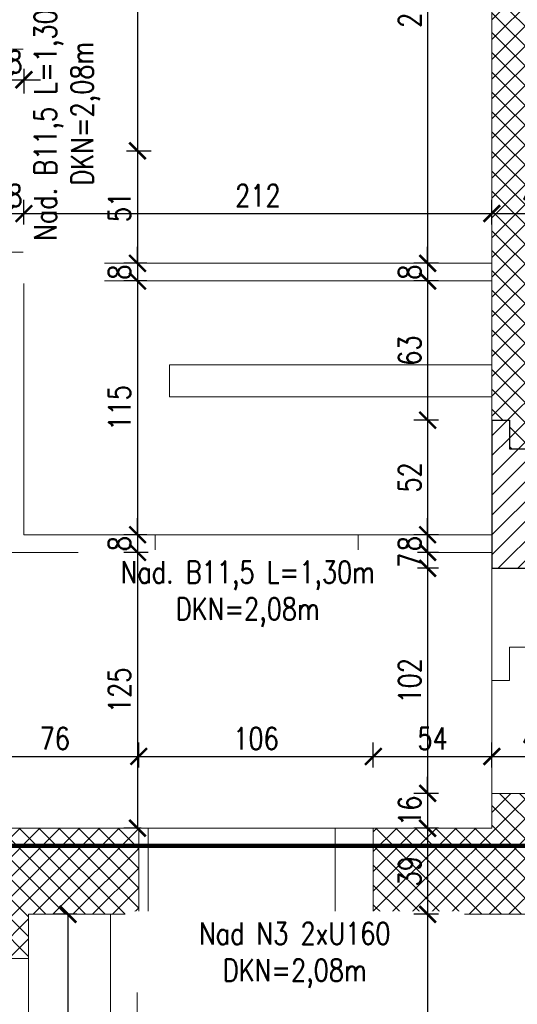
# Model space of a CAD drawing. Header units: millimetres. Extents: x 11984 to 50512, y -26688 to 13952.
# Tile 62 of 85: x 25926 to 26152, y 10754 to 11200. Entities that reach past the tile are written whole.
import ezdxf

# ---------------------------------------------------------------- set-up
doc = ezdxf.new("R2010")
doc.units = ezdxf.units.MM
doc.header["$MEASUREMENT"] = 0
doc.linetypes.add('HIDDEN', pattern=[9.525, 6.35, -3.175])
doc.layers.add('e-cad_opisy', color=7, linetype='Continuous')
for name, color, linetype, lineweight in [('e-cad_wymiary', 5, 'Continuous', 9), ('k-kreskowanie', 252, 'Continuous', 9), ('k-sciany', 4, 'Continuous', 30), ('k-widok', 1, 'Continuous', 20), ('k-wyburzenia', 215, 'PNEUMATIC2', 9), ('k-ściany działowe', 2, 'Continuous', 20), ('k-ściany istniejące', 190, 'Continuous', 18)]:
    doc.layers.add(name, color=color, linetype=linetype, lineweight=lineweight)
doc.styles.add('e-cad_1', font='simplex.shx', dxfattribs={"width": 0.8})
doc.linetypes.add('PNEUMATIC2', pattern='A,0.5,-0.25,["//",Standard,S=0.2,R=0,X=-0.1,Y=-0.1],-0.25', length=1)
doc.dimstyles.new('e-cad_1_50_[cm]', dxfattribs={"dimscale": 5, "dimtxt": 2, "dimasz": 1.5, "dimexe": 1.25, "dimexo": 0.625, "dimtad": 1, "dimdec": 0, "dimrnd": 0.1, "dimdsep": 46, "dimtxsty": 'e-cad_1', "dimblk": 'ARCHTICK', "dimcen": 1.5, "dimclrd": 256, "dimclre": 256, "dimclrt": 7, "dimadec": 0, "dimazin": 0, "dimtfac": 1, "dimtdec": 0, "dimtix": 1, "dimtmove": 0, "dimatfit": 0, "dimfxl": 0, "dimarcsym": 0})
pattern_1 = [(45, (28373.457, -11648.78), (-4.490128, 4.490128), []), (135, (28373.457, -11648.78), (-4.490128, -4.490128), [])]

# ---------------------------------------------------------------- blocks, each defined once
blk = doc.blocks.new('_ArchTick')
at = {"color": 0, "linetype": 'ByBlock', "const_width": 0.15}
blk.add_lwpolyline([(-0.5, -0.5), (0.5, 0.5)], dxfattribs=at)
blk = doc.blocks.new('*D341')
at = {"layer": 'Defpoints', "color": 0}
for p in [(25980.3, 10866.04), (25904.3, 10833.52), (25980.3, 10833.52)]:
    blk.add_point(p, dxfattribs=at)
at = {"layer": 'e-cad_wymiary', "lineweight": -2}
for p, q in [((25904.3, 10861.04), (25904.3, 10872.29)), ((25980.3, 10861.04), (25980.3, 10872.29)), ((25904.3, 10866.04), (25980.3, 10866.04))]:
    blk.add_line(p, q, dxfattribs=at)
at = {"layer": 'e-cad_wymiary', "lineweight": -2, "xscale": 7.5, "yscale": 7.5, "zscale": 7.5, "rotation": 180}
blk.add_blockref('_ArchTick', (25904.3, 10866.04), dxfattribs=at)
at = {"layer": 'e-cad_wymiary', "lineweight": -2, "xscale": 7.5, "yscale": 7.5, "zscale": 7.5}
blk.add_blockref('_ArchTick', (25980.3, 10866.04), dxfattribs=at)
at = {"layer": 'e-cad_wymiary', "color": 7, "insert": (25942.3, 10874.16), "char_height": 10, "attachment_point": 5, "style": 'e-cad_1'}
blk.add_mtext('76', dxfattribs=at)
blk = doc.blocks.new('*D342')
at = {"layer": 'Defpoints', "color": 0}
for p in [(26086.59, 10866.04), (25980.3, 10833.52), (26086.59, 10833.52)]:
    blk.add_point(p, dxfattribs=at)
at = {"layer": 'e-cad_wymiary', "lineweight": -2}
for p, q in [((25980.3, 10861.04), (25980.3, 10872.29)), ((26086.59, 10861.04), (26086.59, 10872.29)), ((25980.3, 10866.04), (26086.59, 10866.04))]:
    blk.add_line(p, q, dxfattribs=at)
at = {"layer": 'e-cad_wymiary', "lineweight": -2, "xscale": 7.5, "yscale": 7.5, "zscale": 7.5, "rotation": 180}
blk.add_blockref('_ArchTick', (25980.3, 10866.04), dxfattribs=at)
at = {"layer": 'e-cad_wymiary', "lineweight": -2, "xscale": 7.5, "yscale": 7.5, "zscale": 7.5}
blk.add_blockref('_ArchTick', (26086.59, 10866.04), dxfattribs=at)
at = {"layer": 'e-cad_wymiary', "color": 7, "insert": (26033.44, 10874.16), "char_height": 10, "attachment_point": 5, "style": 'e-cad_1'}
blk.add_mtext('106', dxfattribs=at)
blk = doc.blocks.new('*D343')
at = {"layer": 'Defpoints', "color": 0}
for p in [(26140.3, 10866.04), (26140.3, 10849.32), (26086.59, 10833.52)]:
    blk.add_point(p, dxfattribs=at)
at = {"layer": 'e-cad_wymiary', "lineweight": -2}
for p, q in [((26086.59, 10861.04), (26086.59, 10872.29)), ((26140.3, 10861.04), (26140.3, 10872.29)), ((26086.59, 10866.04), (26140.3, 10866.04))]:
    blk.add_line(p, q, dxfattribs=at)
at = {"layer": 'e-cad_wymiary', "lineweight": -2, "xscale": 7.5, "yscale": 7.5, "zscale": 7.5, "rotation": 180}
blk.add_blockref('_ArchTick', (26086.59, 10866.04), dxfattribs=at)
at = {"layer": 'e-cad_wymiary', "lineweight": -2, "xscale": 7.5, "yscale": 7.5, "zscale": 7.5}
blk.add_blockref('_ArchTick', (26140.3, 10866.04), dxfattribs=at)
at = {"layer": 'e-cad_wymiary', "color": 7, "insert": (26113.44, 10874.16), "char_height": 10, "attachment_point": 5, "style": 'e-cad_1'}
blk.add_mtext('54', dxfattribs=at)
blk = doc.blocks.new('*D344')
at = {"layer": 'Defpoints', "color": 0}
for p in [(26181.3, 10866.04), (26140.3, 10849.32), (26181.3, 10849.32)]:
    blk.add_point(p, dxfattribs=at)
at = {"layer": 'e-cad_wymiary', "lineweight": -2}
for p, q in [((26140.3, 10861.04), (26140.3, 10872.29)), ((26181.3, 10861.04), (26181.3, 10872.29)), ((26140.3, 10866.04), (26181.3, 10866.04))]:
    blk.add_line(p, q, dxfattribs=at)
at = {"layer": 'e-cad_wymiary', "lineweight": -2, "xscale": 7.5, "yscale": 7.5, "zscale": 7.5, "rotation": 180}
blk.add_blockref('_ArchTick', (26140.3, 10866.04), dxfattribs=at)
at = {"layer": 'e-cad_wymiary', "lineweight": -2, "xscale": 7.5, "yscale": 7.5, "zscale": 7.5}
blk.add_blockref('_ArchTick', (26181.3, 10866.04), dxfattribs=at)
at = {"layer": 'e-cad_wymiary', "color": 7, "insert": (26160.8, 10874.16), "char_height": 10, "attachment_point": 5, "style": 'e-cad_1'}
blk.add_mtext('41', dxfattribs=at)
blk = doc.blocks.new('*D357')
at = {"layer": 'Defpoints', "color": 0}
for p in [(25928.3, 11112.09), (25920.3, 11094.52), (25928.3, 11094.52)]:
    blk.add_point(p, dxfattribs=at)
at = {"layer": 'e-cad_wymiary', "lineweight": -2}
for p, q in [((25920.3, 11107.09), (25920.3, 11118.34)), ((25928.3, 11107.09), (25928.3, 11118.34)), ((25920.3, 11112.09), (25912.8, 11112.09)), ((25920.3, 11112.09), (25928.3, 11112.09)), ((25928.3, 11112.09), (25935.8, 11112.09))]:
    blk.add_line(p, q, dxfattribs=at)
at = {"layer": 'e-cad_wymiary', "lineweight": -2, "xscale": 7.5, "yscale": 7.5, "zscale": 7.5}
blk.add_blockref('_ArchTick', (25920.3, 11112.09), dxfattribs=at)
at = {"layer": 'e-cad_wymiary', "lineweight": -2, "xscale": 7.5, "yscale": 7.5, "zscale": 7.5, "rotation": 180}
blk.add_blockref('_ArchTick', (25928.3, 11112.09), dxfattribs=at)
at = {"layer": 'e-cad_wymiary', "color": 7, "insert": (25924.3, 11120.21), "char_height": 10, "attachment_point": 5, "style": 'e-cad_1'}
blk.add_mtext('8', dxfattribs=at)
blk = doc.blocks.new('*D358')
at = {"layer": 'Defpoints', "color": 0}
for p in [(26140.3, 11112.09), (25928.3, 11094.52), (26140.3, 11094.52)]:
    blk.add_point(p, dxfattribs=at)
at = {"layer": 'e-cad_wymiary', "lineweight": -2}
for p, q in [((25928.3, 11107.09), (25928.3, 11118.34)), ((26140.3, 11107.09), (26140.3, 11118.34)), ((25928.3, 11112.09), (26140.3, 11112.09))]:
    blk.add_line(p, q, dxfattribs=at)
at = {"layer": 'e-cad_wymiary', "lineweight": -2, "xscale": 7.5, "yscale": 7.5, "zscale": 7.5, "rotation": 180}
blk.add_blockref('_ArchTick', (25928.3, 11112.09), dxfattribs=at)
at = {"layer": 'e-cad_wymiary', "lineweight": -2, "xscale": 7.5, "yscale": 7.5, "zscale": 7.5}
blk.add_blockref('_ArchTick', (26140.3, 11112.09), dxfattribs=at)
at = {"layer": 'e-cad_wymiary', "color": 7, "insert": (26034.3, 11120.21), "char_height": 10, "attachment_point": 5, "style": 'e-cad_1'}
blk.add_mtext('212', dxfattribs=at)
blk = doc.blocks.new('*D359')
at = {"layer": 'Defpoints', "color": 0}
for p in [(26181.3, 11112.09), (26140.3, 11094.52), (26181.3, 11094.52)]:
    blk.add_point(p, dxfattribs=at)
at = {"layer": 'e-cad_wymiary', "lineweight": -2}
for p, q in [((26140.3, 11107.09), (26140.3, 11118.34)), ((26181.3, 11107.09), (26181.3, 11118.34)), ((26140.3, 11112.09), (26181.3, 11112.09))]:
    blk.add_line(p, q, dxfattribs=at)
at = {"layer": 'e-cad_wymiary', "lineweight": -2, "xscale": 7.5, "yscale": 7.5, "zscale": 7.5, "rotation": 180}
blk.add_blockref('_ArchTick', (26140.3, 11112.09), dxfattribs=at)
at = {"layer": 'e-cad_wymiary', "lineweight": -2, "xscale": 7.5, "yscale": 7.5, "zscale": 7.5}
blk.add_blockref('_ArchTick', (26181.3, 11112.09), dxfattribs=at)
at = {"layer": 'e-cad_wymiary', "color": 7, "insert": (26160.8, 11120.21), "char_height": 10, "attachment_point": 5, "style": 'e-cad_1'}
blk.add_mtext('41', dxfattribs=at)
blk = doc.blocks.new('*D380')
at = {"layer": 'Defpoints', "color": 0}
for p in [(25920.3, 11191.52), (25928.3, 11186.52), (25928.3, 11172.71)]:
    blk.add_point(p, dxfattribs=at)
at = {"layer": 'e-cad_wymiary', "lineweight": -2}
for p, q in [((25920.3, 11177.71), (25920.3, 11166.46)), ((25928.3, 11177.71), (25928.3, 11166.46)), ((25920.3, 11172.71), (25912.8, 11172.71)), ((25920.3, 11172.71), (25928.3, 11172.71)), ((25928.3, 11172.71), (25935.8, 11172.71))]:
    blk.add_line(p, q, dxfattribs=at)
at = {"layer": 'e-cad_wymiary', "lineweight": -2, "xscale": 7.5, "yscale": 7.5, "zscale": 7.5}
blk.add_blockref('_ArchTick', (25920.3, 11172.71), dxfattribs=at)
at = {"layer": 'e-cad_wymiary', "lineweight": -2, "xscale": 7.5, "yscale": 7.5, "zscale": 7.5, "rotation": 180}
blk.add_blockref('_ArchTick', (25928.3, 11172.71), dxfattribs=at)
at = {"layer": 'e-cad_wymiary', "color": 7, "insert": (25924.3, 11180.83), "char_height": 10, "attachment_point": 5, "style": 'e-cad_1'}
blk.add_mtext('8', dxfattribs=at)
blk = doc.blocks.new('*D403')
at = {"layer": 'Defpoints', "color": 0}
for p in [(25957.35, 11323.52), (25928.3, 11140.52), (25979.76, 11140.52)]:
    blk.add_point(p, dxfattribs=at)
at = {"layer": 'e-cad_wymiary', "lineweight": -2}
for p, q in [((25974.76, 11323.52), (25986.01, 11323.52)), ((25979.76, 11323.52), (25979.76, 11140.52)), ((25974.76, 11140.52), (25986.01, 11140.52))]:
    blk.add_line(p, q, dxfattribs=at)
at = {"layer": 'e-cad_wymiary', "lineweight": -2, "xscale": 7.5, "yscale": 7.5, "zscale": 7.5}
for p, rotation in [((25979.76, 11323.52), 90), ((25979.76, 11140.52), 270)]:
    blk.add_blockref('_ArchTick', p, dxfattribs=dict(at, rotation=rotation))
at = {"layer": 'e-cad_wymiary', "color": 7, "insert": (25971.64, 11232.02), "char_height": 10, "attachment_point": 5, "rotation": 90, "style": 'e-cad_1'}
blk.add_mtext('183', dxfattribs=at)
blk = doc.blocks.new('*D404')
at = {"layer": 'Defpoints', "color": 0}
for p in [(25928.3, 11140.52), (25979.76, 11089.52), (25987.04, 11089.52)]:
    blk.add_point(p, dxfattribs=at)
at = {"layer": 'e-cad_wymiary', "lineweight": -2}
for p, q in [((25974.76, 11140.52), (25986.01, 11140.52)), ((25979.76, 11140.52), (25979.76, 11089.52)), ((25983.92, 11089.52), (25973.51, 11089.52))]:
    blk.add_line(p, q, dxfattribs=at)
at = {"layer": 'e-cad_wymiary', "lineweight": -2, "xscale": 7.5, "yscale": 7.5, "zscale": 7.5}
for p, rotation in [((25979.76, 11140.52), 90), ((25979.76, 11089.52), 270)]:
    blk.add_blockref('_ArchTick', p, dxfattribs=dict(at, rotation=rotation))
at = {"layer": 'e-cad_wymiary', "color": 7, "insert": (25971.64, 11115.02), "char_height": 10, "attachment_point": 5, "rotation": 90, "style": 'e-cad_1'}
blk.add_mtext('51', dxfattribs=at)
blk = doc.blocks.new('*D405')
at = {"layer": 'Defpoints', "color": 0}
for p in [(25987.04, 11089.52), (25979.76, 11081.52), (25987.04, 11081.52)]:
    blk.add_point(p, dxfattribs=at)
at = {"layer": 'e-cad_wymiary', "lineweight": -2}
for p, q in [((25979.76, 11089.52), (25979.76, 11097.02)), ((25983.92, 11089.52), (25973.51, 11089.52)), ((25979.76, 11089.52), (25979.76, 11081.52)), ((25983.92, 11081.52), (25973.51, 11081.52)), ((25979.76, 11081.52), (25979.76, 11074.02))]:
    blk.add_line(p, q, dxfattribs=at)
at = {"layer": 'e-cad_wymiary', "lineweight": -2, "xscale": 7.5, "yscale": 7.5, "zscale": 7.5}
for p, rotation in [((25979.76, 11089.52), 270), ((25979.76, 11081.52), 90)]:
    blk.add_blockref('_ArchTick', p, dxfattribs=dict(at, rotation=rotation))
at = {"layer": 'e-cad_wymiary', "color": 7, "insert": (25971.64, 11085.52), "char_height": 10, "attachment_point": 5, "rotation": 90, "style": 'e-cad_1'}
blk.add_mtext('8', dxfattribs=at)
blk = doc.blocks.new('*D406')
at = {"layer": 'Defpoints', "color": 0}
for p in [(25987.04, 11081.52), (25979.76, 10966.52), (25987.04, 10966.52)]:
    blk.add_point(p, dxfattribs=at)
at = {"layer": 'e-cad_wymiary', "lineweight": -2}
for p, q in [((25983.92, 11081.52), (25973.51, 11081.52)), ((25979.76, 11081.52), (25979.76, 10966.52)), ((25983.92, 10966.52), (25973.51, 10966.52))]:
    blk.add_line(p, q, dxfattribs=at)
at = {"layer": 'e-cad_wymiary', "lineweight": -2, "xscale": 7.5, "yscale": 7.5, "zscale": 7.5}
for p, rotation in [((25979.76, 11081.52), 90), ((25979.76, 10966.52), 270)]:
    blk.add_blockref('_ArchTick', p, dxfattribs=dict(at, rotation=rotation))
at = {"layer": 'e-cad_wymiary', "color": 7, "insert": (25971.64, 11024.02), "char_height": 10, "attachment_point": 5, "rotation": 90, "style": 'e-cad_1'}
blk.add_mtext('115', dxfattribs=at)
blk = doc.blocks.new('*D407')
at = {"layer": 'Defpoints', "color": 0}
for p in [(25987.04, 10966.52), (25979.76, 10958.52), (25987.75, 10958.52)]:
    blk.add_point(p, dxfattribs=at)
at = {"layer": 'e-cad_wymiary', "lineweight": -2}
for p, q in [((25979.76, 10966.52), (25979.76, 10974.02)), ((25983.92, 10966.52), (25973.51, 10966.52)), ((25979.76, 10966.52), (25979.76, 10958.52)), ((25984.62, 10958.52), (25973.51, 10958.52)), ((25979.76, 10958.52), (25979.76, 10951.02))]:
    blk.add_line(p, q, dxfattribs=at)
at = {"layer": 'e-cad_wymiary', "lineweight": -2, "xscale": 7.5, "yscale": 7.5, "zscale": 7.5}
for p, rotation in [((25979.76, 10966.52), 270), ((25979.76, 10958.52), 90)]:
    blk.add_blockref('_ArchTick', p, dxfattribs=dict(at, rotation=rotation))
at = {"layer": 'e-cad_wymiary', "color": 7, "insert": (25971.64, 10962.52), "char_height": 10, "attachment_point": 5, "rotation": 90, "style": 'e-cad_1'}
blk.add_mtext('8', dxfattribs=at)
blk = doc.blocks.new('*D408')
at = {"layer": 'Defpoints', "color": 0}
for p in [(25987.75, 10958.52), (25979.76, 10833.52), (25984.59, 10833.52)]:
    blk.add_point(p, dxfattribs=at)
at = {"layer": 'e-cad_wymiary', "lineweight": -2}
for p, q in [((25984.62, 10958.52), (25973.51, 10958.52)), ((25979.76, 10958.52), (25979.76, 10833.52)), ((25981.46, 10833.52), (25973.51, 10833.52))]:
    blk.add_line(p, q, dxfattribs=at)
at = {"layer": 'e-cad_wymiary', "lineweight": -2, "xscale": 7.5, "yscale": 7.5, "zscale": 7.5}
for p, rotation in [((25979.76, 10958.52), 90), ((25979.76, 10833.52), 270)]:
    blk.add_blockref('_ArchTick', p, dxfattribs=dict(at, rotation=rotation))
at = {"layer": 'e-cad_wymiary', "color": 7, "insert": (25971.64, 10896.02), "char_height": 10, "attachment_point": 5, "rotation": 90, "style": 'e-cad_1'}
blk.add_mtext('125', dxfattribs=at)
blk = doc.blocks.new('*D412')
at = {"layer": 'Defpoints', "color": 0}
for p in [(25955.32, 10794.52), (25948.21, 10604.52), (25955.32, 10604.52)]:
    blk.add_point(p, dxfattribs=at)
at = {"layer": 'e-cad_wymiary', "lineweight": -2}
for p, q in [((25952.19, 10794.52), (25941.96, 10794.52)), ((25948.21, 10794.52), (25948.21, 10604.52)), ((25952.19, 10604.52), (25941.96, 10604.52))]:
    blk.add_line(p, q, dxfattribs=at)
at = {"layer": 'e-cad_wymiary', "lineweight": -2, "xscale": 7.5, "yscale": 7.5, "zscale": 7.5}
for p, rotation in [((25948.21, 10794.52), 90), ((25948.21, 10604.52), 270)]:
    blk.add_blockref('_ArchTick', p, dxfattribs=dict(at, rotation=rotation))
at = {"layer": 'e-cad_wymiary', "color": 7, "insert": (25940.08, 10699.52), "char_height": 10, "attachment_point": 5, "rotation": 90, "style": 'e-cad_1'}
blk.add_mtext('190', dxfattribs=at)
blk = doc.blocks.new('*D415')
at = {"layer": 'Defpoints', "color": 0}
for p in [(26140.3, 11323.52), (26111.2, 11089.52), (26140.3, 11089.52)]:
    blk.add_point(p, dxfattribs=at)
at = {"layer": 'e-cad_wymiary', "lineweight": -2}
for p, q in [((26116.2, 11323.52), (26104.95, 11323.52)), ((26111.2, 11323.52), (26111.2, 11089.52)), ((26116.2, 11089.52), (26104.95, 11089.52))]:
    blk.add_line(p, q, dxfattribs=at)
at = {"layer": 'e-cad_wymiary', "lineweight": -2, "xscale": 7.5, "yscale": 7.5, "zscale": 7.5}
for p, rotation in [((26111.2, 11323.52), 90), ((26111.2, 11089.52), 270)]:
    blk.add_blockref('_ArchTick', p, dxfattribs=dict(at, rotation=rotation))
at = {"layer": 'e-cad_wymiary', "color": 7, "insert": (26103.07, 11206.52), "char_height": 10, "attachment_point": 5, "rotation": 90, "style": 'e-cad_1'}
blk.add_mtext('234', dxfattribs=at)
blk = doc.blocks.new('*D416')
at = {"layer": 'Defpoints', "color": 0}
for p in [(26140.3, 11089.52), (26111.2, 11081.52), (26140.3, 11081.52)]:
    blk.add_point(p, dxfattribs=at)
at = {"layer": 'e-cad_wymiary', "lineweight": -2}
for p, q in [((26111.2, 11089.52), (26111.2, 11097.02)), ((26116.2, 11089.52), (26104.95, 11089.52)), ((26111.2, 11089.52), (26111.2, 11081.52)), ((26116.2, 11081.52), (26104.95, 11081.52)), ((26111.2, 11081.52), (26111.2, 11074.02))]:
    blk.add_line(p, q, dxfattribs=at)
at = {"layer": 'e-cad_wymiary', "lineweight": -2, "xscale": 7.5, "yscale": 7.5, "zscale": 7.5}
for p, rotation in [((26111.2, 11089.52), 270), ((26111.2, 11081.52), 90)]:
    blk.add_blockref('_ArchTick', p, dxfattribs=dict(at, rotation=rotation))
at = {"layer": 'e-cad_wymiary', "color": 7, "insert": (26103.07, 11085.52), "char_height": 10, "attachment_point": 5, "rotation": 90, "style": 'e-cad_1'}
blk.add_mtext('8', dxfattribs=at)
blk = doc.blocks.new('*D417')
at = {"layer": 'Defpoints', "color": 0}
for p in [(26140.3, 11081.52), (26111.2, 11018.43), (26140.3, 11018.43)]:
    blk.add_point(p, dxfattribs=at)
at = {"layer": 'e-cad_wymiary', "lineweight": -2}
for p, q in [((26116.2, 11081.52), (26104.95, 11081.52)), ((26111.2, 11081.52), (26111.2, 11018.43)), ((26116.2, 11018.43), (26104.95, 11018.43))]:
    blk.add_line(p, q, dxfattribs=at)
at = {"layer": 'e-cad_wymiary', "lineweight": -2, "xscale": 7.5, "yscale": 7.5, "zscale": 7.5}
for p, rotation in [((26111.2, 11081.52), 90), ((26111.2, 11018.43), 270)]:
    blk.add_blockref('_ArchTick', p, dxfattribs=dict(at, rotation=rotation))
at = {"layer": 'e-cad_wymiary', "color": 7, "insert": (26103.07, 11049.98), "char_height": 10, "attachment_point": 5, "rotation": 90, "style": 'e-cad_1'}
blk.add_mtext('63', dxfattribs=at)
blk = doc.blocks.new('*D418')
at = {"layer": 'Defpoints', "color": 0}
for p in [(26140.3, 11018.43), (26111.2, 10966.52), (26140.3, 10966.52)]:
    blk.add_point(p, dxfattribs=at)
at = {"layer": 'e-cad_wymiary', "lineweight": -2}
for p, q in [((26116.2, 11018.43), (26104.95, 11018.43)), ((26111.2, 11018.43), (26111.2, 10966.52)), ((26116.2, 10966.52), (26104.95, 10966.52))]:
    blk.add_line(p, q, dxfattribs=at)
at = {"layer": 'e-cad_wymiary', "lineweight": -2, "xscale": 7.5, "yscale": 7.5, "zscale": 7.5}
for p, rotation in [((26111.2, 11018.43), 90), ((26111.2, 10966.52), 270)]:
    blk.add_blockref('_ArchTick', p, dxfattribs=dict(at, rotation=rotation))
at = {"layer": 'e-cad_wymiary', "color": 7, "insert": (26103.07, 10992.48), "char_height": 10, "attachment_point": 5, "rotation": 90, "style": 'e-cad_1'}
blk.add_mtext('52', dxfattribs=at)
blk = doc.blocks.new('*D419')
at = {"layer": 'Defpoints', "color": 0}
for p in [(26140.3, 10966.52), (26111.2, 10958.52), (26140.3, 10958.52)]:
    blk.add_point(p, dxfattribs=at)
at = {"layer": 'e-cad_wymiary', "lineweight": -2}
for p, q in [((26111.2, 10966.52), (26111.2, 10974.02)), ((26116.2, 10966.52), (26104.95, 10966.52)), ((26111.2, 10966.52), (26111.2, 10958.52)), ((26116.2, 10958.52), (26104.95, 10958.52)), ((26111.2, 10958.52), (26111.2, 10951.02))]:
    blk.add_line(p, q, dxfattribs=at)
at = {"layer": 'e-cad_wymiary', "lineweight": -2, "xscale": 7.5, "yscale": 7.5, "zscale": 7.5}
for p, rotation in [((26111.2, 10966.52), 270), ((26111.2, 10958.52), 90)]:
    blk.add_blockref('_ArchTick', p, dxfattribs=dict(at, rotation=rotation))
at = {"layer": 'e-cad_wymiary', "color": 7, "insert": (26103.07, 10962.52), "char_height": 10, "attachment_point": 5, "rotation": 90, "style": 'e-cad_1'}
blk.add_mtext('8', dxfattribs=at)
blk = doc.blocks.new('*D420')
at = {"layer": 'Defpoints', "color": 0}
for p in [(26140.3, 10958.52), (26111.2, 10951.32), (26140.3, 10951.32)]:
    blk.add_point(p, dxfattribs=at)
at = {"layer": 'e-cad_wymiary', "lineweight": -2}
for p, q in [((26111.2, 10958.52), (26111.2, 10966.02)), ((26116.2, 10958.52), (26104.95, 10958.52)), ((26111.2, 10958.52), (26111.2, 10951.32)), ((26116.2, 10951.32), (26104.95, 10951.32)), ((26111.2, 10951.32), (26111.2, 10943.82))]:
    blk.add_line(p, q, dxfattribs=at)
at = {"layer": 'e-cad_wymiary', "lineweight": -2, "xscale": 7.5, "yscale": 7.5, "zscale": 7.5}
for p, rotation in [((26111.2, 10958.52), 270), ((26111.2, 10951.32), 90)]:
    blk.add_blockref('_ArchTick', p, dxfattribs=dict(at, rotation=rotation))
at = {"layer": 'e-cad_wymiary', "color": 7, "insert": (26103.07, 10954.92), "char_height": 10, "attachment_point": 5, "rotation": 90, "style": 'e-cad_1'}
blk.add_mtext('7', dxfattribs=at)
blk = doc.blocks.new('*D421')
at = {"layer": 'Defpoints', "color": 0}
for p in [(26140.3, 10951.32), (26111.2, 10849.32), (26140.3, 10849.32)]:
    blk.add_point(p, dxfattribs=at)
at = {"layer": 'e-cad_wymiary', "lineweight": -2}
for p, q in [((26116.2, 10951.32), (26104.95, 10951.32)), ((26111.2, 10951.32), (26111.2, 10849.32)), ((26116.2, 10849.32), (26104.95, 10849.32))]:
    blk.add_line(p, q, dxfattribs=at)
at = {"layer": 'e-cad_wymiary', "lineweight": -2, "xscale": 7.5, "yscale": 7.5, "zscale": 7.5}
for p, rotation in [((26111.2, 10951.32), 90), ((26111.2, 10849.32), 270)]:
    blk.add_blockref('_ArchTick', p, dxfattribs=dict(at, rotation=rotation))
at = {"layer": 'e-cad_wymiary', "color": 7, "insert": (26103.07, 10900.32), "char_height": 10, "attachment_point": 5, "rotation": 90, "style": 'e-cad_1'}
blk.add_mtext('102', dxfattribs=at)
blk = doc.blocks.new('*D422')
at = {"layer": 'Defpoints', "color": 0}
for p in [(26140.3, 10849.32), (26111.2, 10833.52), (26140.3, 10833.52)]:
    blk.add_point(p, dxfattribs=at)
at = {"layer": 'e-cad_wymiary', "lineweight": -2}
for p, q in [((26111.2, 10849.32), (26111.2, 10856.82)), ((26116.2, 10849.32), (26104.95, 10849.32)), ((26111.2, 10849.32), (26111.2, 10833.52)), ((26116.2, 10833.52), (26104.95, 10833.52)), ((26111.2, 10833.52), (26111.2, 10826.02))]:
    blk.add_line(p, q, dxfattribs=at)
at = {"layer": 'e-cad_wymiary', "lineweight": -2, "xscale": 7.5, "yscale": 7.5, "zscale": 7.5}
for p, rotation in [((26111.2, 10849.32), 270), ((26111.2, 10833.52), 90)]:
    blk.add_blockref('_ArchTick', p, dxfattribs=dict(at, rotation=rotation))
at = {"layer": 'e-cad_wymiary', "color": 7, "insert": (26103.07, 10841.42), "char_height": 10, "attachment_point": 5, "rotation": 90, "style": 'e-cad_1'}
blk.add_mtext('16', dxfattribs=at)
blk = doc.blocks.new('*D423')
at = {"layer": 'Defpoints', "color": 0}
for p in [(26140.3, 10833.52), (26111.2, 10794.52), (26140.3, 10794.52)]:
    blk.add_point(p, dxfattribs=at)
at = {"layer": 'e-cad_wymiary', "lineweight": -2}
for p, q in [((26116.2, 10833.52), (26104.95, 10833.52)), ((26111.2, 10833.52), (26111.2, 10794.52)), ((26116.2, 10794.52), (26104.95, 10794.52))]:
    blk.add_line(p, q, dxfattribs=at)
at = {"layer": 'e-cad_wymiary', "lineweight": -2, "xscale": 7.5, "yscale": 7.5, "zscale": 7.5}
for p, rotation in [((26111.2, 10833.52), 90), ((26111.2, 10794.52), 270)]:
    blk.add_blockref('_ArchTick', p, dxfattribs=dict(at, rotation=rotation))
at = {"layer": 'e-cad_wymiary', "color": 7, "insert": (26103.07, 10814.02), "char_height": 10, "attachment_point": 5, "rotation": 90, "style": 'e-cad_1'}
blk.add_mtext('39', dxfattribs=at)
blk = doc.blocks.new('*D424')
at = {"layer": 'Defpoints', "color": 0}
for p in [(26140.3, 10794.52), (26111.2, 10604.52), (26128.38, 10604.52)]:
    blk.add_point(p, dxfattribs=at)
at = {"layer": 'e-cad_wymiary', "lineweight": -2}
for p, q in [((26116.2, 10794.52), (26104.95, 10794.52)), ((26111.2, 10794.52), (26111.2, 10604.52)), ((26116.2, 10604.52), (26104.95, 10604.52))]:
    blk.add_line(p, q, dxfattribs=at)
at = {"layer": 'e-cad_wymiary', "lineweight": -2, "xscale": 7.5, "yscale": 7.5, "zscale": 7.5}
for p, rotation in [((26111.2, 10794.52), 90), ((26111.2, 10604.52), 270)]:
    blk.add_blockref('_ArchTick', p, dxfattribs=dict(at, rotation=rotation))
at = {"layer": 'e-cad_wymiary', "color": 7, "insert": (26103.07, 10699.52), "char_height": 10, "attachment_point": 5, "rotation": 90, "style": 'e-cad_1'}
blk.add_mtext('190', dxfattribs=at)

msp = doc.modelspace()

# ---------------------------------------------------------------- hatches: boundary and pattern name
at = {"layer": 'k-kreskowanie'}
h = msp.add_hatch(dxfattribs=at)
h.set_pattern_fill('ANSI37', color=256, scale=2, style=0)
h.set_pattern_definition(pattern_1)
h.paths.add_polyline_path([(27927.37, 10359.34), (27927.37, 10402.52), (27937.53, 10402.52), (27937.53, 10552.38), (27962.93, 10552.38), (27962.93, 10402.52), (28375.26, 10402.52), (28375.26, 10522.75), (28418.44, 10522.75), (28418.44, 9739.58), (28375.26, 9739.58), (28310.14, 9739.58), (28310.14, 9782.76), (28375.26, 9782.76), (28375.26, 10359.34)])
h.paths.add_polyline_path([(27927.37, 10791.99), (27927.37, 10834.32), (27937.53, 10834.32), (28375.26, 10834.32), (28375.26, 11331.32), (28293.98, 11331.32), (28293.98, 11374.5), (28418.44, 11374.5), (28418.44, 10677.69), (28375.26, 10677.69), (28375.26, 10791.99), (27962.93, 10791.99), (27962.93, 10654.38), (27937.53, 10654.38), (27937.53, 10791.99)])
h.paths.add_polyline_path([(28013.73, 10806.38), (28034.05, 10806.38), (28034.05, 10819.93), (28013.73, 10819.93)], flags=16)
h.paths.add_polyline_path([(27974.79, 10806.38), (27993.41, 10806.38), (27993.41, 10819.93), (27974.79, 10819.93)], flags=16)
h.paths.add_polyline_path([(25423.3, 10686.04), (25423.3, 11090.05), (25468.3, 11090.05), (25468.3, 10833.52), (25771.3, 10833.52), (25771.3, 10927.02), (25795.3, 10927.02), (25795.3, 10833.52), (25802.3, 10833.52), (25802.3, 10794.52), (25468.3, 10794.52), (25468.3, 10686.04)])
h.paths.add_polyline_path([(27545.53, 10791.99), (27545.53, 10834.32), (27662.37, 10834.32), (27662.37, 11374.5), (27785.98, 11374.5), (27785.98, 11331.32), (27705.55, 11331.32), (27705.55, 10834.32), (27727.56, 10834.32), (27727.56, 10791.99), (27714.68, 10791.99), (27714.68, 10816.54), (27639.68, 10816.54), (27639.68, 10791.99)])
h.paths.add_polyline_path([(25423.3, 10284.84), (25423.3, 10539.8), (25468.3, 10539.8), (25468.3, 10402.52), (25595.68, 10402.52), (25904.3, 10402.52), (25904.3, 10422.52), (25930.34, 10422.52), (25930.34, 10402.52), (25952.83, 10402.52), (25952.83, 10359.34), (25468.3, 10359.34), (25468.3, 10284.84)])
h.paths.add_polyline_path([(26715.79, 10359.34), (26715.79, 10402.52), (26815.7, 10402.52), (26815.7, 10017.29), (26908.83, 10017.29), (26908.83, 9992.74), (26815.7, 9992.74), (26815.7, 9907.76), (26790.3, 9907.76), (26790.3, 10359.34)])
h.paths.add_polyline_path([(26407.3, 10791.99), (26407.3, 10834.32), (26415.3, 10834.32), (26415.3, 10862.32), (26460.3, 10862.32), (26460.3, 10834.32), (26661.61, 10834.32), (26661.61, 10791.99), (26602.34, 10791.99), (26602.34, 10566.78), (26588.34, 10566.78), (26588.34, 10791.99)])
h.paths.add_polyline_path([(27030.91, 9992.74), (27030.91, 10017.29), (27040.91, 10017.29), (27040.91, 10402.52), (27172.47, 10402.52), (27172.47, 10359.34), (27078.47, 10359.34), (27078.47, 10281.34), (27065.47, 10281.34), (27065.47, 9907.76), (27040.91, 9907.76), (27040.91, 9992.74)])
h.paths.add_polyline_path([(27429.77, 10359.34), (27429.77, 10402.52), (27827.47, 10402.52), (27827.47, 10359.34), (27749.03, 10359.34), (27749.03, 10281.34), (27710.63, 10281.34), (27710.63, 10359.34)])
h.paths.add_polyline_path([(27722.63, 10293.34), (27737.03, 10293.34), (27737.03, 10314.34), (27722.63, 10314.34)], flags=16)
h.paths.add_polyline_path([(27722.63, 10326.34), (27737.03, 10326.34), (27737.03, 10347.34), (27722.63, 10347.34)], flags=16)
h.paths.add_polyline_path([(25423.3, 9739.58), (25423.3, 10131.59), (25468.3, 10131.59), (25468.3, 9782.76), (25524.89, 9782.76), (25524.89, 9739.58)])
h.paths.add_polyline_path([(26086.59, 10794.52), (26086.59, 10833.52), (26140.3, 10833.52), (26140.3, 10849.32), (26181.3, 10849.32), (26181.3, 10834.32), (26317.3, 10834.32), (26317.3, 10801.99), (26304.3, 10801.99), (26304.3, 10793.99), (26284.34, 10793.99), (26284.34, 10731.52), (26267.34, 10731.52), (26267.34, 10794.52)])
h.paths.add_polyline_path([(26042.83, 10359.34), (26042.83, 10402.52), (26414.3, 10402.52), (26414.3, 10359.34)])
h.paths.add_polyline_path([(27179.77, 10791.99), (27179.77, 10834.32), (27390.59, 10834.32), (27390.59, 10791.99)])
h.paths.add_polyline_path([(26816.55, 10791.99), (26816.55, 10834.32), (27024.83, 10834.32), (27024.83, 10791.99)])
h.paths.add_polyline_path([(27940.92, 11331.32), (27940.92, 11374.5), (28139.04, 11374.5), (28139.04, 11331.32)])
h.paths.add_polyline_path([(27664.13, 9739.58), (27664.13, 9782.76), (27710.63, 9782.76), (27710.63, 9812.76), (27736.03, 9812.76), (27736.03, 9782.76), (27770.25, 9782.76), (27770.25, 9739.58)])
h.paths.add_polyline_path([(26720.94, 9739.58), (26720.94, 9782.76), (26850.88, 9782.76), (26850.88, 9739.58)])
h.paths.add_polyline_path([(26993.88, 9739.58), (26993.88, 9782.76), (27123.82, 9782.76), (27123.82, 9739.58), (27007.05, 9739.58)])
h.paths.add_polyline_path([(26516.3, 10359.34), (26516.3, 10402.52), (26625.2, 10402.52), (26625.2, 10359.34)])
h.paths.add_polyline_path([(25904.3, 10774.52), (25904.3, 10833.52), (25980.3, 10833.52), (25980.3, 10794.52), (25930.34, 10794.52), (25930.34, 10774.52)])
h.paths.add_polyline_path([(26074.94, 9739.58), (26074.94, 9782.76), (26171.32, 9782.76), (26171.32, 9739.58)])
h.paths.add_polyline_path([(27272.37, 10359.34), (27272.37, 10402.52), (27327.77, 10402.52), (27327.77, 10359.34)])
h.paths.add_polyline_path([(25674.89, 9739.58), (25674.89, 9782.76), (25725.12, 9782.76), (25725.12, 9739.58)])
h.paths.add_polyline_path([(26267.34, 10604.52), (26267.34, 10731.52), (26284.34, 10731.52), (26284.34, 10604.52)])
h.paths.add_polyline_path([(26521.13, 9739.58), (26521.13, 9782.76), (26570.94, 9782.76), (26570.94, 9739.58)])
h.paths.add_polyline_path([(26321.32, 9739.58), (26321.32, 9782.76), (26371.13, 9782.76), (26371.13, 9739.58)])
h.paths.add_polyline_path([(25875.12, 9739.58), (25875.12, 9782.76), (25924.94, 9782.76), (25924.94, 9739.58)])
h.paths.add_polyline_path([(27273.82, 9739.58), (27273.82, 9782.76), (27319.4, 9782.76), (27319.4, 9739.58)])
h.paths.add_polyline_path([(27920.25, 9739.58), (27920.25, 9782.76), (27965.4, 9782.76), (27965.4, 9739.58)])
h.paths.add_polyline_path([(27469.4, 9739.58), (27469.4, 9782.76), (27514.13, 9782.76), (27514.13, 9739.58)])
h.paths.add_polyline_path([(28115.4, 9739.58), (28115.4, 9782.76), (28160.14, 9782.76), (28160.14, 9739.58)])
h.paths.add_polyline_path([(25771.3, 11029.02), (25771.3, 11072.32), (25795.3, 11072.32), (25795.3, 11051.92), (25795.3, 11029.02)])
h.paths.add_polyline_path([(27959.21, 10448.92), (27941.26, 10448.92), (27941.26, 10463.92), (27959.21, 10463.92)], flags=24)
h.paths.add_polyline_path([(27989.88, 10389.91), (27989.88, 10371.96), (27974.88, 10371.96), (27974.88, 10389.91)], flags=24)
h.paths.add_polyline_path([(28328.34, 10389.91), (28328.34, 10371.96), (28313.34, 10371.96), (28313.34, 10389.91)], flags=24)
h.paths.add_polyline_path([(27989.88, 10822.13), (27989.88, 10804.18), (27974.88, 10804.18), (27974.88, 10822.13)], flags=24)
h.paths.add_polyline_path([(28328.34, 10822.13), (28328.34, 10804.18), (28313.34, 10804.18), (28313.34, 10822.13)], flags=24)
h.paths.add_polyline_path([(25792.47, 10866.66), (25774.13, 10866.66), (25774.13, 10881.66), (25792.47, 10881.66)], flags=24)
h.paths.add_polyline_path([(25686.35, 10822.81), (25686.35, 10805.24), (25671.35, 10805.24), (25671.35, 10822.81)], flags=24)
h.paths.add_polyline_path([(26811.98, 10109.31), (26794.02, 10109.31), (26794.02, 10124.31), (26811.98, 10124.31)], flags=24)
h.paths.add_polyline_path([(26811.98, 10283.57), (26794.02, 10283.57), (26794.02, 10298.57), (26811.98, 10298.57)], flags=24)
h.paths.add_polyline_path([(26746.78, 10389.91), (26746.78, 10371.96), (26731.78, 10371.96), (26731.78, 10389.91)], flags=24)
h.paths.add_polyline_path([(26872.85, 10013.99), (26872.85, 9996.04), (26857.85, 9996.04), (26857.85, 10013.99)], flags=24)
h.paths.add_polyline_path([(26811.98, 10304.98), (26794.02, 10304.98), (26794.02, 10319.98), (26811.98, 10319.98)], flags=24)
h.paths.add_polyline_path([(27157.91, 10389.91), (27157.91, 10371.96), (27142.91, 10371.96), (27142.91, 10389.91)], flags=24)
h.paths.add_polyline_path([(27062.17, 10109.31), (27044.21, 10109.31), (27044.21, 10124.31), (27062.17, 10124.31)], flags=24)
h.paths.add_polyline_path([(27068.67, 10283.57), (27050.71, 10283.57), (27050.71, 10298.57), (27068.67, 10298.57)], flags=24)
h.paths.add_polyline_path([(27068.67, 10304.98), (27050.71, 10304.98), (27050.71, 10319.98), (27068.67, 10319.98)], flags=24)
h.paths.add_polyline_path([(27585.58, 10389.91), (27585.58, 10371.96), (27570.58, 10371.96), (27570.58, 10389.91)], flags=24)
h.paths.add_polyline_path([(27770.37, 10389.91), (27770.37, 10371.96), (27755.37, 10371.96), (27755.37, 10389.91)], flags=24)
h.paths.add_polyline_path([(27738.8, 10304.98), (27720.85, 10304.98), (27720.85, 10319.98), (27738.8, 10319.98)], flags=24)
h.paths.add_polyline_path([(26110.57, 10822.81), (26110.57, 10805.24), (26095.57, 10805.24), (26095.57, 10822.81)], flags=24)
h.paths.add_polyline_path([(26367.46, 10389.91), (26367.46, 10371.96), (26352.46, 10371.96), (26352.46, 10389.91)], flags=24)
h.paths.add_polyline_path([(26284.05, 10652.29), (26267.63, 10652.29), (26267.63, 10667.29), (26284.05, 10667.29)], flags=24)
h.paths.add_polyline_path([(27711.59, 10243.02), (27477.64, 10243.02), (27477.64, 10296.6), (27711.59, 10296.6)], flags=9)
h.paths.add_polyline_path([(27959.21, 10652.29), (27941.26, 10652.29), (27941.26, 10667.29), (27959.21, 10667.29)], flags=9)
h.paths.add_polyline_path([(25686.35, 10412.6), (25686.35, 10395.03), (25671.35, 10395.03), (25671.35, 10412.6)], flags=9)
h.paths.add_polyline_path([(27940.67, 10730.09), (27924.24, 10730.09), (27924.24, 10745.09), (27940.67, 10745.09)], flags=9)
h.paths.add_polyline_path([(26603.74, 10652.29), (26586.94, 10652.29), (26586.94, 10667.29), (26603.74, 10667.29)], flags=9)
h.paths.add_polyline_path([(25803.97, 10866.66), (25793.63, 10866.66), (25793.63, 10881.66), (25803.97, 10881.66)], flags=9)
h = msp.add_hatch(dxfattribs=at)
h.set_pattern_fill('ANSI37', color=256, scale=2, style=0)
h.set_pattern_definition(pattern_1)
h.paths.add_polyline_path([(26042.3, 11323.52), (26042.3, 11368.7), (26128.21, 11368.7), (26219.37, 11368.7), (26219.37, 11322.32), (26181.3, 11322.32), (26181.3, 11005.43), (26148.3, 11005.43), (26148.3, 11018.43), (26140.3, 11018.43), (26140.3, 11323.52)])
h.paths.add_polyline_path([(25423.3, 11236.3), (25423.3, 11368.7), (25897.05, 11368.7), (25897.05, 11323.52), (25795.3, 11323.52), (25795.3, 11303.52), (25771.3, 11303.52), (25771.3, 11323.52), (25468.3, 11323.52), (25468.3, 11236.3), (25444.04, 11236.3)])
h.paths.add_polyline_path([(26219.37, 11368.7), (26460.3, 11368.7), (26460.3, 11234.32), (26415.3, 11234.32), (26415.3, 11322.32), (26219.37, 11322.32)])
h.paths.add_polyline_path([(26415.3, 11146.89), (26415.3, 11158.89), (26460.3, 11158.89), (26460.3, 11078.49), (26415.3, 11078.49)])
h.paths.add_polyline_path([(26168.06, 11112.71), (26153.54, 11112.71), (26153.54, 11127.71), (26168.06, 11127.71)], flags=24)
h.paths.add_polyline_path([(26168.06, 11267.54), (26153.54, 11267.54), (26153.54, 11282.54), (26168.06, 11282.54)], flags=24)
h.paths.add_polyline_path([(26446.78, 11112.71), (26428.82, 11112.71), (26428.82, 11127.71), (26446.78, 11127.71)], flags=24)
h = msp.add_hatch(dxfattribs=at)
h.set_pattern_fill('ANSI31', color=256, scale=2, angle=360, style=0)
h.set_pattern_definition([(405, (28373.457, -11648.78), (-4.490128, 4.490128), [])])
h.paths.add_polyline_path([(27172.47, 10359.34), (27272.37, 10359.34), (27272.37, 10402.52), (27179.77, 10402.52), (27172.47, 10402.52)])
h.paths.add_polyline_path([(27827.47, 10402.52), (27827.47, 10359.34), (27927.37, 10359.34), (27927.37, 10402.52)])
h.paths.add_polyline_path([(26625.2, 10359.34), (26715.79, 10359.34), (26715.79, 10402.52), (26625.2, 10402.52)])
h.paths.add_polyline_path([(25952.83, 10359.34), (26042.83, 10359.34), (26042.83, 10402.52), (25953.18, 10402.52), (25952.83, 10402.52)])
h.paths.add_polyline_path([(26415.3, 11078.49), (26460.3, 11078.49), (26460.3, 11005.32), (26415.3, 11005.32), (26415.3, 11078.49)])
h.paths.add_polyline_path([(26317.3, 10834.32), (26332.3, 10834.32), (26332.3, 10809.77), (26407.3, 10809.77), (26407.3, 10801.99), (26317.3, 10801.99)])
h.paths.add_polyline_path([(26140.3, 10951.32), (26140.3, 11018.43), (26148.3, 11018.43), (26148.3, 11005.43), (26181.3, 11005.43), (26181.3, 10951.32)])
h.paths.add_polyline_path([(26039.3, 10375), (25958.11, 10375), (25958.11, 10390), (26039.3, 10390)], flags=24)
h.paths.add_polyline_path([(26711.33, 10373.86), (26630.14, 10373.86), (26630.14, 10388.86), (26711.33, 10388.86)], flags=24)
h.paths.add_polyline_path([(26367.46, 10811.05), (26367.46, 10800.71), (26352.46, 10800.71), (26352.46, 10811.05)], flags=9)
h.paths.add_polyline_path([(26429.61, 11016.85), (26301.94, 11016.85), (26301.94, 11050.42), (26429.61, 11050.42)], flags=9)
h.paths.add_polyline_path([(27263.49, 10374.43), (27182.3, 10374.43), (27182.3, 10389.43), (27263.49, 10389.43)], flags=24)
h.paths.add_polyline_path([(27917.06, 10374.3), (27835.87, 10374.3), (27835.87, 10389.3), (27917.06, 10389.3)], flags=24)

# ---------------------------------------------------------------- linework, layer by layer
at = {"layer": 'e-cad_wymiary', "linetype": 'HIDDEN', "ltscale": 2, "const_width": 2}
msp.add_lwpolyline([(25410.92, 10825.54), (28434.12, 10825.54)], dxfattribs=at)
at = {"layer": 'k-sciany'}
msp.add_line((26148.3, 11018.43), (26148.3, 11005.43), dxfattribs=at)
for points in [[(26140.3, 11018.43), (26148.3, 11018.43)], [(26140.3, 11018.43), (26140.3, 10951.32), (26181.3, 10951.32)], [(26148.3, 11005.43), (26181.3, 11005.43)]]:
    msp.add_lwpolyline(points, dxfattribs=at)
at = {"layer": 'k-widok'}
for p, q in [((25928.3, 11186.52), (25928.3, 11094.52)), ((25987.75, 10966.52), (26079.75, 10966.52)), ((25987.75, 10958.52), (26079.75, 10958.52)), ((26140.3, 10951.32), (26140.3, 10900.52)), ((25980.3, 10833.52), (26069.49, 10833.52)), ((25979.59, 10794.52), (26069.3, 10794.52))]:
    msp.add_line(p, q, dxfattribs=at)
at = {"layer": 'k-wyburzenia', "ltscale": 25}
for p, q in [((26181.3, 10915.52), (26148.3, 10915.52)), ((26148.3, 10915.52), (26148.3, 10900.52)), ((25984.59, 10794.52), (25984.59, 10833.52)), ((25930.34, 10422.52), (25930.34, 10774.52))]:
    msp.add_line(p, q, dxfattribs=at)
for points in [[(26140.3, 11043.52), (25994.23, 11043.52)], [(25994.23, 11043.52), (25994.23, 11029.02)], [(25994.23, 11029.02), (26140.3, 11029.02)], [(26148.3, 10900.52), (26140.3, 10900.52)], [(26140.3, 10849.32), (26140.3, 10900.52)], [(26069.3, 10833.52), (26069.3, 10794.52)], [(26069.3, 10833.52), (26069.3, 10794.52)], [(26069.49, 10833.52), (26086.59, 10833.52)], [(26069.3, 10794.52), (26086.59, 10794.52)]]:
    msp.add_lwpolyline(points, dxfattribs=at)
at = {"layer": 'k-ściany działowe'}
for points in [[(25920.3, 11323.52), (25920.3, 11199.52), (25907.22, 11199.52), (25907.22, 11191.52), (25920.3, 11191.52), (25920.3, 11186.52), (25928.3, 11186.52), (25928.3, 11323.52), (25920.3, 11323.52)], [(26140.3, 11089.52), (25928.3, 11089.52), (25928.3, 11094.52), (25920.3, 11094.52), (25920.3, 10958.52), (25987.75, 10958.52), (25987.75, 10966.52), (25928.3, 10966.52), (25928.3, 11081.52), (26140.3, 11081.52), (26140.3, 11089.52)], [(25967.59, 10794.52), (25967.59, 10604.52), (25904.3, 10604.52), (25904.3, 10592.52), (26172.34, 10592.52), (26172.34, 10604.52), (25979.59, 10604.52), (25979.59, 10794.52), (25967.59, 10794.52)]]:
    msp.add_lwpolyline(points, dxfattribs=at)
msp.add_lwpolyline([(26140.3, 10958.52), (26079.75, 10958.52), (26079.75, 10966.52), (26140.3, 10966.52)], close=True, dxfattribs=at)
at = {"layer": 'k-ściany istniejące'}
msp.add_line((26086.59, 10794.52), (26086.59, 10833.52), dxfattribs=at)
for points in [[(26140.3, 11018.43), (26140.3, 11323.52)], [(26140.3, 10833.52), (26140.3, 10849.32)], [(26140.3, 10849.32), (26181.3, 10849.32)], [(25980.3, 10833.52), (25904.3, 10833.52)], [(25904.3, 10833.52), (25904.3, 10774.52), (25930.34, 10774.52), (25930.34, 10794.52)], [(25980.3, 10833.52), (25980.3, 10794.52)], [(26140.3, 10833.52), (26086.59, 10833.52)], [(25930.34, 10794.52), (25980.3, 10794.52)], [(26267.34, 10794.52), (26086.59, 10794.52)]]:
    msp.add_lwpolyline(points, dxfattribs=at)

# ---------------------------------------------------------------- dimensions: what is measured, and where the dimension line sits
at = {"layer": 'e-cad_wymiary'}
for base, p1, p2, picture, middle in [((26111.2, 11089.52), (26140.3, 11323.52), (26140.3, 11089.52), '*D415', (26103.07, 11206.52)), ((25948.21, 10604.52), (25955.32, 10794.52), (25955.32, 10604.52), '*D412', (25940.08, 10699.52))]:
    dim = msp.add_linear_dim(base=base, p1=p1, p2=p2, angle=90, dimstyle='e-cad_1_50_[cm]', dxfattribs=at)
    dim.commit()
    dim.dimension.update_dxf_attribs({"geometry": picture, "text_midpoint": middle})
for base, p1, p2, picture, middle in [((26181.3, 11112.09), (26140.3, 11094.52), (26181.3, 11094.52), '*D359', (26160.8, 11120.21)), ((25980.3, 10866.04), (25904.3, 10833.52), (25980.3, 10833.52), '*D341', (25942.3, 10874.16)), ((26086.59, 10866.04), (25980.3, 10833.52), (26086.59, 10833.52), '*D342', (26033.44, 10874.16)), ((26140.3, 10866.04), (26086.59, 10833.52), (26140.3, 10849.32), '*D343', (26113.44, 10874.16)), ((26181.3, 10866.04), (26140.3, 10849.32), (26181.3, 10849.32), '*D344', (26160.8, 10874.16))]:
    dim = msp.add_linear_dim(base=base, p1=p1, p2=p2, dimstyle='e-cad_1_50_[cm]', override={"dimtmove": 1}, dxfattribs=at)
    dim.commit()
    dim.dimension.update_dxf_attribs({"geometry": picture, "text_midpoint": middle})
for base, p1, p2, picture, middle in [((25979.76, 11081.52), (25987.04, 11089.52), (25987.04, 11081.52), '*D405', (25971.64, 11085.52)), ((26111.2, 11081.52), (26140.3, 11089.52), (26140.3, 11081.52), '*D416', (26103.07, 11085.52)), ((25979.76, 10966.52), (25987.04, 11081.52), (25987.04, 10966.52), '*D406', (25971.64, 11024.02)), ((26111.2, 11018.43), (26140.3, 11081.52), (26140.3, 11018.43), '*D417', (26103.07, 11049.98)), ((26111.2, 10966.52), (26140.3, 11018.43), (26140.3, 10966.52), '*D418', (26103.07, 10992.48)), ((26111.2, 10958.52), (26140.3, 10966.52), (26140.3, 10958.52), '*D419', (26103.07, 10962.52)), ((26111.2, 10951.32), (26140.3, 10958.52), (26140.3, 10951.32), '*D420', (26103.07, 10954.92)), ((26111.2, 10849.32), (26140.3, 10951.32), (26140.3, 10849.32), '*D421', (26103.07, 10900.32)), ((26111.2, 10833.52), (26140.3, 10849.32), (26140.3, 10833.52), '*D422', (26103.07, 10841.42))]:
    dim = msp.add_linear_dim(base=base, p1=p1, p2=p2, angle=90, dimstyle='e-cad_1_50_[cm]', override={"dimtmove": 1}, dxfattribs=at)
    dim.commit()
    dim.dimension.update_dxf_attribs({"geometry": picture, "text_midpoint": middle})

# ---------------------------------------------------------------- next in the draw order: texts
at = {"layer": 'e-cad_opisy', "linetype": 'Continuous', "insert": (25933, 11157.31), "char_height": 10, "width": 143.6031, "attachment_point": 2, "rotation": 90, "style": 'e-cad_1', "bg_fill": 2}
msp.add_mtext('Nad. B11,5 L=1,30m\\PDKN=2,08m', dxfattribs=at)
at = {"layer": 'e-cad_opisy', "linetype": 'Continuous', "char_height": 10, "width": 143.6031, "attachment_point": 2, "style": 'e-cad_1', "bg_fill": 2}
for s, insert in [('Nad. B11,5 L=1,30m\\PDKN=2,08m', (26029.73, 10954.57)), ('Nad N3 2xU160\\PDKN=2,08m', (26051.02, 10790.85))]:
    msp.add_mtext(s, dxfattribs=dict(at, insert=insert))

# ---------------------------------------------------------------- next in the draw order: dimensions: what is measured, and where the dimension line sits
at = {"layer": 'e-cad_wymiary'}
dim = msp.add_linear_dim(base=(25979.76, 11140.52), p1=(25957.35, 11323.52), p2=(25928.3, 11140.52), angle=90, dimstyle='e-cad_1_50_[cm]', dxfattribs=at)
dim.commit()
dim.dimension.update_dxf_attribs({"geometry": '*D403', "text_midpoint": (25971.64, 11232.02)})
for base, p1, p2, picture, middle in [((25928.3, 11172.71), (25920.3, 11191.52), (25928.3, 11186.52), '*D380', (25924.3, 11180.83)), ((25928.3, 11112.09), (25920.3, 11094.52), (25928.3, 11094.52), '*D357', (25924.3, 11120.21)), ((26140.3, 11112.09), (25928.3, 11094.52), (26140.3, 11094.52), '*D358', (26034.3, 11120.21))]:
    dim = msp.add_linear_dim(base=base, p1=p1, p2=p2, dimstyle='e-cad_1_50_[cm]', override={"dimtmove": 1}, dxfattribs=at)
    dim.commit()
    dim.dimension.update_dxf_attribs({"geometry": picture, "text_midpoint": middle})
for base, p1, p2, picture, middle in [((25979.76, 11089.52), (25928.3, 11140.52), (25987.04, 11089.52), '*D404', (25971.64, 11115.02)), ((25979.76, 10958.52), (25987.04, 10966.52), (25987.75, 10958.52), '*D407', (25971.64, 10962.52)), ((25979.76, 10833.52), (25987.75, 10958.52), (25984.59, 10833.52), '*D408', (25971.64, 10896.02)), ((26111.2, 10794.52), (26140.3, 10833.52), (26140.3, 10794.52), '*D423', (26103.07, 10814.02)), ((26111.2, 10604.52), (26140.3, 10794.52), (26128.38, 10604.52), '*D424', (26103.07, 10699.52))]:
    dim = msp.add_linear_dim(base=base, p1=p1, p2=p2, angle=90, dimstyle='e-cad_1_50_[cm]', override={"dimtmove": 1}, dxfattribs=at)
    dim.commit()
    dim.dimension.update_dxf_attribs({"geometry": picture, "text_midpoint": middle})

doc.saveas('drawing.dxf')
